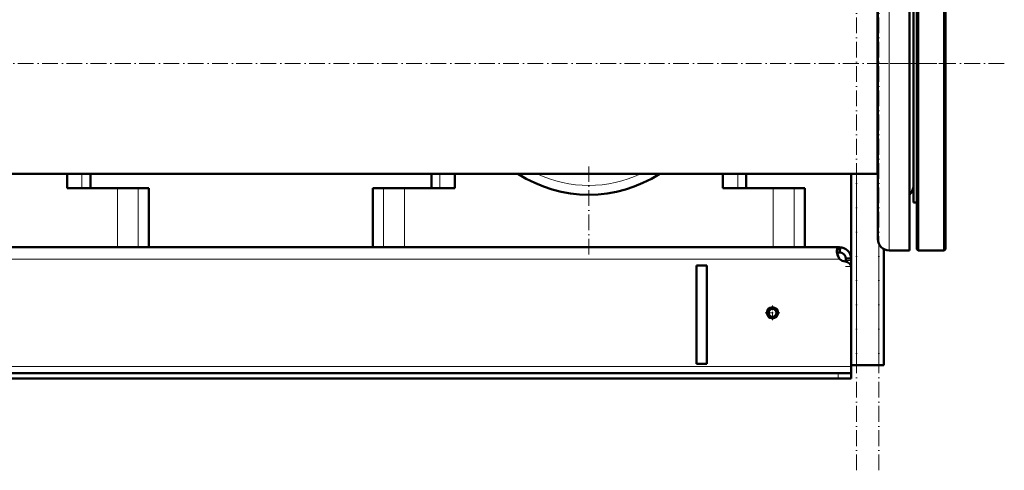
# Model space of a CAD drawing. Extents: x -2065 to 2446, y -2260 to 958.
# Tile 35 of 63: x -37 to 713, y -729 to -385. Entities that reach past the tile are written whole.
import ezdxf

# ---------------------------------------------------------------- set-up
doc = ezdxf.new("R2010")
doc.units = 0
doc.linetypes.add('DASHDOT', pattern=[18.5, 12, -3, 0.5, -3])

msp = doc.modelspace()

# ---------------------------------------------------------------- linework, layer by layer
at = {"color": 7, "linetype": 'DASHDOT', "lineweight": 18}
for p, q in [((600.57, -728.54), (600.57, 231.46)), ((617.57, -728.54), (617.57, 231.46)), ((713.31, -418.54), (-447.58, -418.54)), ((611.81, -418.54), (673.73, -418.54)), ((396.57, -564.12), (396.57, -497.1))]:
    msp.add_line(p, q, dxfattribs=at)
at = {"color": 7, "lineweight": 50}
for p, q in [((646.57, -418.54), (646.57, -277.04)), ((647.57, -418.54), (647.57, -276.04)), ((667.57, -418.54), (667.57, -276.04)), ((668.57, -418.54), (668.57, -277.04)), ((643.97, -524.54), (643.97, -325.51)), ((616.57, -334.39), (616.57, -418.54)), ((616.57, -502.69), (616.57, -344.69)), ((640.97, -350.22), (640.97, -561.04)), ((616.97, -354.29), (616.97, -552.54)), ((616.57, -418.54), (616.57, -502.69)), ((646.57, -560.04), (646.57, -418.54)), ((647.57, -561.04), (647.57, -418.54)), ((667.57, -561.04), (667.57, -418.54)), ((668.57, -560.04), (668.57, -418.54)), ((616.57, -502.69), (-323.43, -502.69)), ((-1.19, -502.69), (-1.19, -513.54)), ((16.57, -502.69), (16.57, -513.54)), ((276.57, -502.69), (276.57, -513.54)), ((294.32, -513.54), (294.32, -502.69)), ((498.81, -502.69), (498.81, -513.54)), ((516.57, -502.69), (516.57, -513.54)), ((596.57, -574.4), (596.57, -502.69)), ((616.57, -502.69), (616.97, -502.69)), ((-1.19, -513.54), (37.18, -513.54)), ((37.18, -513.54), (53, -513.54)), ((53, -513.54), (61.12, -513.54)), ((61.12, -558.54), (61.12, -513.54)), ((232.02, -513.54), (240.13, -513.54)), ((232.02, -558.54), (232.02, -513.54)), ((240.13, -513.54), (255.95, -513.54)), ((255.95, -513.54), (294.32, -513.54)), ((498.81, -513.54), (537.18, -513.54)), ((537.18, -513.54), (553, -513.54)), ((553, -513.54), (561.12, -513.54)), ((561.12, -558.54), (561.12, -513.54)), ((643.97, -524.54), (646.57, -524.54)), ((587.57, -558.54), (-294.43, -558.54)), ((37.18, -558.54), (-244.05, -558.54)), ((53, -558.54), (37.18, -558.54)), ((61.12, -558.54), (53, -558.54)), ((240.13, -558.54), (232.02, -558.54)), ((255.95, -558.54), (240.13, -558.54)), ((537.18, -558.54), (255.95, -558.54)), ((553, -558.54), (537.18, -558.54)), ((561.12, -558.54), (553, -558.54)), ((587.57, -558.55), (587.57, -558.54)), ((587.57, -558.55), (587.57, -562.54)), ((588.05, -558.55), (587.84, -562.54)), ((621.57, -648.54), (621.57, -560.09)), ((640.97, -561.04), (625.47, -561.04)), ((646.57, -560.04), (647.57, -561.04)), ((647.57, -561.04), (667.57, -561.04)), ((668.57, -560.04), (667.57, -561.04)), ((587.57, -567.54), (587.57, -567.1)), ((587.57, -567.54), (587.88, -567.54)), ((596.57, -567.22), (592.57, -567.22)), ((592.57, -567.22), (592.57, -568.78)), ((592.57, -568.78), (592.57, -569.5)), ((596.55, -567.1), (594.06, -567.22)), ((596.57, -567.22), (596.57, -568.78)), ((596.57, -568.78), (596.57, -573.3)), ((486.57, -572.54), (478.57, -572.54)), ((478.57, -572.54), (478.57, -647.54)), ((486.57, -572.54), (486.57, -647.54)), ((596.57, -573.3), (596.57, -648.54)), ((596.57, -574.4), (596.57, -649.54)), ((486.57, -647.54), (478.57, -647.54)), ((600.57, -648.54), (596.57, -648.54)), ((596.57, -649.54), (596.57, -654.54)), ((617.57, -648.54), (600.57, -648.54)), ((621.57, -648.54), (617.57, -648.54)), ((586.57, -654.54), (-293.43, -654.54)), ((-293.43, -658.54), (586.57, -658.54)), ((586.57, -654.54), (596.57, -654.54)), ((586.57, -658.54), (596.57, -658.54)), ((596.57, -654.54), (596.57, -658.54))]:
    msp.add_line(p, q, dxfattribs=at)
at = {"color": 7, "lineweight": 18}
for p, q in [((625.47, -350.22), (625.47, -561.04)), ((10.1, -502.69), (10.1, -513.54)), ((283.03, -502.69), (283.03, -513.54)), ((510.1, -502.69), (510.1, -513.54)), ((600.57, -648.54), (600.57, -502.69)), ((37.18, -513.54), (37.18, -558.54)), ((53, -513.54), (53, -558.54)), ((240.13, -513.54), (240.13, -558.54)), ((255.95, -513.54), (255.95, -558.54)), ((537.18, -513.54), (537.18, -558.54)), ((553, -513.54), (553, -558.54)), ((617.57, -648.54), (617.57, -555.67)), ((587.57, -567.54), (-294.43, -567.54)), ((596.57, -568.78), (592.57, -568.78)), ((596.57, -573.3), (596.44, -573.3)), ((596.57, -649.54), (-303.43, -649.54)), ((586.57, -654.54), (586.57, -658.54))]:
    msp.add_line(p, q, dxfattribs=at)
at = {"color": 7, "linetype": 'DASHDOT', "lineweight": 18, "ltscale": 0.120015}
for p, q in [((596.97, -573.3), (592.16, -573.3)), ((586.57, -654.14), (586.57, -658.94))]:
    msp.add_line(p, q, dxfattribs=at)
at = {"color": 7, "linetype": 'DASHDOT', "lineweight": 18, "ltscale": 0.276251}
for p, q in [((536.57, -603.01), (536.57, -614.06)), ((542.09, -608.54), (531.04, -608.54))]:
    msp.add_line(p, q, dxfattribs=at)
at = {"color": 7, "lineweight": 50}
for points in [[(587.57, -558.55), (587.21, -558.6), (586.88, -558.69), (586.51, -558.89), (586.21, -559.18), (585.98, -559.55), (585.86, -559.87), (585.77, -560.23), (585.71, -560.69), (585.69, -561.19)], [(585.69, -561.19), (585.76, -562.28), (585.99, -563.45), (586.35, -564.66), (586.61, -565.31), (586.9, -565.96), (587.22, -566.54), (587.57, -567.1)], [(587.57, -562.54), (586.85, -562.63), (586.55, -562.72), (586.29, -562.84), (586.09, -562.99), (585.92, -563.18)], [(587.57, -562.54), (586.85, -562.63), (586.55, -562.72), (586.29, -562.84), (586.09, -562.99), (585.92, -563.18)], [(585.92, -563.18), (586.25, -564.37), (586.72, -565.57), (587, -566.15), (587.57, -567.1)]]:
    msp.add_lwpolyline(points, dxfattribs=at)
for radius in [4.25, 4, 3]:
    msp.add_circle((536.57, -608.54), radius, dxfattribs=at)
for centre, radius, start, end in [((396.57, -418.54), 100, 237.299, 302.70101), ((396.57, -418.54), 100, 298.64786, 300.9375), ((635.47, -512.04), 8.5, 310.32021, 359.92683), ((635.47, -512.04), 8.5, 316.6316, 359.61618), ((625.47, -552.54), 8.5, 179.99999, 270), ((587.57, -567.54), 9, 2.01533, 90), ((587.57, -567.54), 5, 360, 90), ((592.69, -562.45), 7, 226.61893, 264.63021), ((591.57, -574.4), 5, 360, 84.63021)]:
    msp.add_arc(centre, radius, start, end, dxfattribs=at)
at = {"color": 7, "lineweight": 18}
msp.add_arc((396.57, -418.54), 93, 244.80174, 295.19825, dxfattribs=at)

doc.saveas('drawing.dxf')
